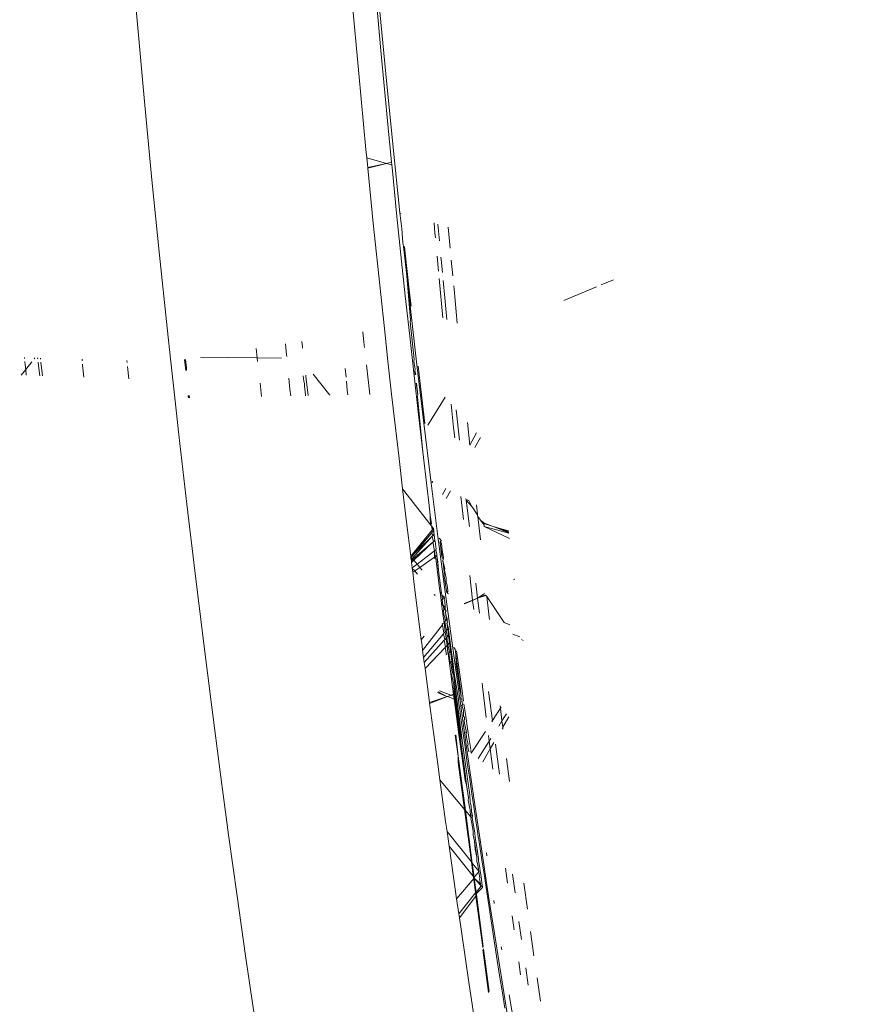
# Model space of a CAD drawing. Header units: millimetres. Extents: x 504675 to 860349, y -23215 to 63575.
# Tile 45 of 177: x 590910 to 590965, y 32908 to 32971. Entities that reach past the tile are written whole.
import ezdxf
from ezdxf import colors
from ezdxf.entities.mleader import LeaderData, LeaderLine
from ezdxf.math import Vec2, Vec3

# ---------------------------------------------------------------- set-up
doc = ezdxf.new("R2010")
doc.units = ezdxf.units.MM
doc.header["$LTSCALE"] = 10
doc.linetypes.add('LEVEL-F-OVERALL LAYOUT$0$HIDDEN', pattern=[0.375, 0.25, -0.125])
doc.layers.get('0').update_dxf_attribs({"linetype": 'CONTINUOUS'})
for name, color, linetype, lineweight in [('ARCH', 8, 'CONTINUOUS', 0), ('furniture', 8, 'CONTINUOUS', 5), ('level-C-ELEVATION-$0$I-ANNO-TEXT', 8, 'CONTINUOUS', 18)]:
    doc.layers.add(name, color=color, linetype=linetype, lineweight=lineweight)
doc.layers.add('LEVEL-F-OVERALL LAYOUT$0$DASH1L', color=8, linetype='LEVEL-F-OVERALL LAYOUT$0$HIDDEN')
doc.styles.add('level-C-ELEVATION-$0$KGD - Note', font='romans.shx', dxfattribs={"width": 0.7, "height": 2})

# ---------------------------------------------------------------- blocks, each defined once
blk = doc.blocks.new('ARCH')
at = {"layer": 'LEVEL-F-OVERALL LAYOUT$0$DASH1L'}
h = blk.add_hatch(dxfattribs=at)
h.set_pattern_fill('ANGLE', color=8, scale=10, angle=352.06644)
h.set_pattern_definition([(352.0664444, (-404119.055, 373340.98), (9.6410197, 69.1814516), [50.8, -19.05]), (82.0664444, (-404119.055, 373340.98), (-69.1814516, 9.6410197), [50.8, -19.05])])
edge = h.paths.add_edge_path(flags=16)
edge.add_line((572074.712, 35847.062), (602196.904, 29528.217))
edge.add_line((602196.904, 29528.217), (599472.63, 39352.005))
edge.add_arc((597545.364, 38817.547), 2000, 15.499436, 89.998351)
edge.add_line((597545.422, 40817.547), (573256.113, 40817.547))
edge.add_arc((576210.344, 22394.182), 18658.72, 99.1099624, 106.6903327)
edge.add_line((570851.58, 40266.829), (572074.712, 35847.062))
h.paths.add_polyline_path([(583373.777, 40815.973), (583374.097, 40875.042), (586424.097, 40859.112), (586423.937, 40815.973)], flags=16)
h.paths.add_polyline_path([(600840.891, 34605.132), (600792.778, 34591.523), (599497.965, 39260.646), (599546.078, 39274.255)])
h.paths.add_polyline_path([(587210.4, 32671.778), (587194.965, 32598.383), (582692.955, 33542.787), (582708.389, 33616.182)])
edge = h.paths.add_edge_path()
edge.add_line((572071.73, 35387.893), (601863.317, 29138.4))
edge.add_arc((601986.5, 29725.619), 600, 258.152638, 375.499436)
edge.add_line((602564.68, 29885.956), (599906.265, 39472.258))
edge.add_arc((597545.364, 38817.547), 2450, 15.499436, 89.998351)
edge.add_line((597545.435, 41267.547), (573220.478, 41267.547))
edge.add_arc((576210.344, 22394.182), 19108.72, 99.0018321, 106.2358191)
edge.add_arc((571035.465, 40164.758), 600, 106.235819, 195.468967)
edge.add_line((570457.2, 40004.728), (571616.648, 35815.082))
edge.add_arc((572194.913, 35975.111), 600, 195.468967, 258.152638)
h.paths.add_polyline_path([(587210.4, 32671.778), (587195.409, 32600.494), (587195.432, 32600.49)])
at = {"layer": 'furniture'}
for p, q in [((590917.16, 32976.295), (590917.618, 32970.89)), ((590932.81, 32973.965), (590933.256, 32968.958)), ((590931.384, 32972.508), (590931.836, 32967.482)), ((590933.135, 32972.108), (590933.575, 32967.458)), ((590917.618, 32970.89), (590918.087, 32965.681)), ((590933.256, 32968.958), (590933.725, 32963.982)), ((590931.836, 32967.482), (590932.298, 32962.604)), ((590933.575, 32967.458), (590934.025, 32962.934)), ((590918.087, 32965.681), (590918.564, 32960.649)), ((590933.725, 32963.982), (590933.94, 32961.79)), ((590934.025, 32962.934), (590934.483, 32958.534)), ((590932.298, 32962.604), (590932.352, 32962.063)), ((590932.352, 32962.063), (590933.624, 32961.71)), ((590932.352, 32962.063), (590932.415, 32961.437)), ((590933.624, 32961.71), (590932.415, 32961.437)), ((590932.418, 32961.405), (590933.624, 32961.71)), ((590933.94, 32961.79), (590933.624, 32961.71)), ((590933.624, 32961.71), (590933.957, 32961.618)), ((590933.94, 32961.79), (590933.957, 32961.618)), ((590933.957, 32961.618), (590933.995, 32961.236)), ((590932.415, 32961.437), (590932.418, 32961.405)), ((590932.418, 32961.405), (590932.769, 32957.881)), ((590933.995, 32961.236), (590934.269, 32958.521)), ((590918.564, 32960.649), (590919.046, 32955.81)), ((590934.269, 32958.521), (590934.547, 32955.837)), ((590934.483, 32958.534), (590934.595, 32957.502)), ((590934.546, 32958.516), (590934.549, 32958.488)), ((590932.769, 32957.881), (590933.247, 32953.301)), ((590936.729, 32957.221), (590936.674, 32957.887)), ((590937.018, 32956.746), (590936.92, 32957.814)), ((590934.672, 32956.622), (590934.595, 32957.502)), ((590936.756, 32956.93), (590936.729, 32957.221)), ((590937.712, 32956.256), (590937.586, 32957.617)), ((590934.672, 32956.622), (590934.715, 32956.382)), ((590919.046, 32955.81), (590919.532, 32951.157)), ((590934.547, 32955.837), (590934.828, 32953.198)), ((590934.715, 32956.382), (590934.923, 32954.492)), ((590934.778, 32956.363), (590934.823, 32955.948)), ((590934.823, 32955.948), (590935.083, 32953.601)), ((590936.958, 32954.784), (590936.866, 32955.762)), ((590937.13, 32955.533), (590937.116, 32955.69)), ((590937.21, 32954.705), (590937.13, 32955.533)), ((590937.874, 32954.496), (590937.782, 32955.498)), ((590934.923, 32954.492), (590935.138, 32952.567)), ((590935.161, 32951.654), (590934.923, 32954.492)), ((590937.238, 32951.794), (590937.001, 32954.324)), ((590937.366, 32953.084), (590937.259, 32954.19)), ((590947.407, 32953.912), (590948.181, 32954.232)), ((590933.247, 32953.301), (590933.483, 32951.105)), ((590935.083, 32953.601), (590935.203, 32952.543)), ((590937.954, 32953.63), (590937.934, 32953.84)), ((590938.165, 32951.453), (590937.954, 32953.63)), ((590944.994, 32952.913), (590947.091, 32953.781)), ((590934.828, 32953.198), (590935.11, 32950.608)), ((590937.502, 32951.697), (590937.366, 32953.084)), ((590935.138, 32952.567), (590935.573, 32948.774)), ((590935.142, 32951.537), (590935.161, 32951.654)), ((590935.405, 32949.118), (590935.142, 32951.537)), ((590919.532, 32951.157), (590919.768, 32948.974)), ((590932.102, 32950.89), (590932.175, 32950.23)), ((590933.483, 32951.105), (590933.713, 32949.017)), ((590927.136, 32950.119), (590927.204, 32949.413)), ((590928.186, 32950.282), (590928.223, 32949.951)), ((590932.175, 32950.23), (590932.215, 32949.885)), ((590935.11, 32950.608), (590935.393, 32948.072)), ((590925.26, 32949.827), (590925.326, 32949.219)), ((590928.223, 32949.951), (590928.236, 32949.839)), ((590910.391, 32949.184), (590910.385, 32949.241)), ((590910.43, 32948.77), (590910.408, 32949)), ((590910.46, 32948.476), (590910.859, 32948.978)), ((590911.004, 32949.16), (590911.053, 32949.222)), ((590911.235, 32949.152), (590911.228, 32949.217)), ((590911.264, 32948.901), (590911.258, 32948.958)), ((590911.258, 32948.958), (590911.267, 32948.929)), ((590911.267, 32948.929), (590911.264, 32948.901)), ((590911.264, 32948.901), (590911.358, 32948.081)), ((590911.42, 32949.145), (590911.413, 32949.212)), ((590911.542, 32948.075), (590911.442, 32948.95)), ((590914.087, 32949.043), (590914.079, 32949.136)), ((590916.97, 32948.934), (590916.956, 32949.054)), ((590919.768, 32948.974), (590920.024, 32946.65)), ((590920.732, 32948.409), (590920.664, 32949.113)), ((590920.724, 32949.123), (590920.774, 32948.607)), ((590921.671, 32949.27), (590925.326, 32949.219)), ((590925.326, 32949.219), (590926.879, 32949.197)), ((590925.326, 32949.219), (590925.349, 32949)), ((590927.204, 32949.413), (590927.213, 32949.318)), ((590933.713, 32949.017), (590933.951, 32946.89)), ((590935.384, 32949.019), (590935.405, 32949.118)), ((590935.468, 32948.47), (590935.384, 32949.019)), ((590910.179, 32948.122), (590910.46, 32948.476)), ((590910.46, 32948.476), (590910.43, 32948.77)), ((590910.496, 32948.111), (590910.46, 32948.476)), ((590914.112, 32948.762), (590914.107, 32948.82)), ((590914.186, 32947.983), (590914.112, 32948.762)), ((590917.091, 32947.882), (590916.999, 32948.679)), ((590920.774, 32948.607), (590920.793, 32948.412)), ((590931.021, 32947.979), (590930.967, 32948.542)), ((590932.342, 32948.78), (590932.561, 32946.866)), ((590935.443, 32948.408), (590935.468, 32948.47)), ((590935.47, 32948.133), (590935.443, 32948.408)), ((590935.5, 32948.152), (590935.443, 32948.408)), ((590935.573, 32948.774), (590936.018, 32945.035)), ((590935.647, 32948.69), (590935.863, 32946.861)), ((590925.504, 32947.598), (590925.599, 32946.746)), ((590927.354, 32947.918), (590927.426, 32947.217)), ((590928.323, 32947.721), (590928.282, 32948.078)), ((590928.323, 32947.721), (590928.351, 32947.585)), ((590928.351, 32947.585), (590928.356, 32947.432)), ((590928.435, 32948.104), (590928.445, 32948.018)), ((590928.445, 32948.018), (590928.587, 32946.798)), ((590928.917, 32948.188), (590929.981, 32946.822)), ((590931.102, 32947.144), (590931.045, 32947.734)), ((590935.393, 32948.072), (590935.676, 32945.596)), ((590935.629, 32946.853), (590935.524, 32947.591)), ((590935.629, 32946.853), (590935.555, 32947.59)), ((590927.426, 32947.217), (590927.472, 32946.778)), ((590928.356, 32947.432), (590928.387, 32947.164)), ((590928.387, 32947.164), (590928.393, 32947.113)), ((590928.393, 32947.113), (590928.429, 32946.795)), ((590931.132, 32946.842), (590931.102, 32947.144)), ((590920.024, 32946.65), (590920.288, 32944.286)), ((590920.903, 32946.665), (590920.89, 32946.8)), ((590920.951, 32946.81), (590920.966, 32946.666)), ((590933.951, 32946.89), (590934.425, 32942.767)), ((590935.61, 32946.719), (590935.629, 32946.853)), ((590935.958, 32943.185), (590935.61, 32946.719)), ((590935.863, 32946.861), (590936.087, 32945.001)), ((590936.277, 32944.91), (590937.392, 32946.696)), ((590937.929, 32944.759), (590937.777, 32946.256)), ((590938.303, 32943.938), (590938.101, 32945.886)), ((590935.676, 32945.596), (590935.958, 32943.185)), ((590938.967, 32943.62), (590938.816, 32945.068)), ((590936.018, 32945.035), (590936.469, 32941.358)), ((590938, 32944.083), (590937.929, 32944.759)), ((590920.288, 32944.286), (590920.801, 32939.828)), ((590938.967, 32943.62), (590939.394, 32944.408)), ((590939.289, 32943.465), (590939.654, 32944.111)), ((590935.958, 32943.185), (590936.237, 32940.84)), ((590934.425, 32942.767), (590934.657, 32940.816)), ((590936.469, 32941.358), (590936.926, 32937.748)), ((590936.542, 32941.319), (590936.549, 32941.261)), ((590936.579, 32941.299), (590936.549, 32941.261)), ((590936.549, 32941.261), (590936.59, 32941.213)), ((590934.657, 32940.816), (590934.91, 32938.687)), ((590934.657, 32940.816), (590936.469, 32938.489)), ((590936.348, 32939.929), (590936.237, 32940.84)), ((590937.214, 32940.463), (590937.426, 32940.847)), ((590937.44, 32940.191), (590937.722, 32940.69)), ((590938.513, 32939.223), (590938.396, 32940.33)), ((590938.685, 32940.176), (590938.734, 32940.15)), ((590938.74, 32940.099), (590938.734, 32940.15)), ((590938.938, 32938.391), (590938.74, 32940.099)), ((590938.74, 32940.099), (590939.105, 32939.683)), ((590938.796, 32940.117), (590938.909, 32940.057)), ((590939.105, 32939.683), (590938.909, 32940.057)), ((590920.801, 32939.828), (590921.329, 32935.391)), ((590936.431, 32939.133), (590936.348, 32939.929)), ((590939.255, 32939.473), (590939.105, 32939.683)), ((590939.423, 32939.19), (590939.255, 32939.473)), ((590939.463, 32939.181), (590939.394, 32939.798)), ((590936.425, 32938.867), (590936.431, 32939.133)), ((590936.469, 32938.489), (590936.425, 32938.867)), ((590936.431, 32939.133), (590936.514, 32938.566)), ((590938.556, 32938.85), (590938.513, 32939.223)), ((590939.463, 32939.181), (590939.423, 32939.19)), ((590939.455, 32939.083), (590939.471, 32939.115)), ((590939.455, 32939.083), (590939.478, 32939.05)), ((590939.471, 32939.115), (590939.463, 32939.181)), ((590939.478, 32939.05), (590939.471, 32939.115)), ((590939.648, 32937.537), (590939.478, 32939.05)), ((590939.478, 32939.05), (590939.65, 32938.805)), ((590939.65, 32938.805), (590939.879, 32938.48)), ((590939.859, 32938.625), (590939.65, 32938.805)), ((590934.91, 32938.687), (590935.18, 32936.494)), ((590935.18, 32936.494), (590936.511, 32938.128)), ((590936.514, 32938.566), (590936.469, 32938.489)), ((590936.469, 32938.489), (590936.534, 32938.406)), ((590936.511, 32938.128), (590936.543, 32938.168)), ((590936.558, 32938.031), (590936.511, 32938.128)), ((590936.534, 32938.406), (590936.632, 32938.28)), ((590936.543, 32938.168), (590936.534, 32938.406)), ((590936.543, 32938.168), (590936.632, 32938.28)), ((590936.578, 32938.049), (590936.65, 32938.136)), ((590936.632, 32938.28), (590936.65, 32938.136)), ((590936.65, 32938.136), (590936.666, 32938.016)), ((590940.339, 32938.447), (590939.859, 32938.625)), ((590939.862, 32938.588), (590939.859, 32938.625)), ((590939.879, 32938.48), (590939.862, 32938.588)), ((590940.339, 32938.447), (590939.862, 32938.588)), ((590939.895, 32938.393), (590939.879, 32938.48)), ((590941.518, 32937.634), (590939.895, 32938.393)), ((590941.477, 32937.961), (590939.895, 32938.393)), ((590940.535, 32938.374), (590940.339, 32938.447)), ((590941.469, 32938.027), (590940.535, 32938.374)), ((590941.462, 32938.081), (590940.535, 32938.374)), ((590940.535, 32938.374), (590941.473, 32937.995)), ((590941.457, 32938.118), (590940.535, 32938.374)), ((590935.184, 32936.458), (590936.526, 32937.994)), ((590936.552, 32937.767), (590935.275, 32936.348)), ((590936.526, 32937.994), (590935.361, 32936.59)), ((590935.361, 32936.59), (590936.552, 32937.767)), ((590936.526, 32937.994), (590936.558, 32938.031)), ((590936.585, 32937.803), (590936.526, 32937.994)), ((590936.585, 32937.803), (590936.552, 32937.767)), ((590936.629, 32937.418), (590936.552, 32937.767)), ((590936.558, 32938.031), (590936.578, 32938.049)), ((590936.675, 32937.903), (590936.585, 32937.803)), ((590936.722, 32937.506), (590936.629, 32937.418)), ((590936.666, 32938.016), (590936.675, 32937.903)), ((590936.675, 32937.903), (590936.685, 32937.86)), ((590936.685, 32937.86), (590936.709, 32937.673)), ((590936.709, 32937.673), (590936.722, 32937.506)), ((590936.722, 32937.506), (590936.736, 32937.457)), ((590936.926, 32937.748), (590937.388, 32934.208)), ((590937.01, 32937.645), (590937.056, 32937.589)), ((590937.056, 32937.589), (590937.036, 32937.614)), ((590937.133, 32937.494), (590937.056, 32937.589)), ((590937.06, 32937.424), (590937.133, 32937.494)), ((590937.133, 32937.494), (590937.118, 32937.401)), ((590935.321, 32936.292), (590936.596, 32937.387)), ((590936.596, 32937.387), (590935.374, 32936.228)), ((590936.698, 32936.828), (590935.58, 32935.98)), ((590936.629, 32937.418), (590936.596, 32937.387)), ((590936.698, 32936.828), (590936.596, 32937.387)), ((590936.727, 32936.848), (590936.698, 32936.828)), ((590936.706, 32936.44), (590936.698, 32936.828)), ((590936.698, 32936.828), (590936.74, 32936.464)), ((590936.796, 32936.902), (590936.727, 32936.848)), ((590936.801, 32936.945), (590936.736, 32937.457)), ((590936.801, 32936.945), (590936.796, 32936.902)), ((590936.796, 32936.902), (590936.819, 32936.802)), ((590937.099, 32936.96), (590937.06, 32937.424)), ((590937.182, 32936.48), (590937.099, 32936.96)), ((590937.099, 32936.96), (590937.277, 32936.398)), ((590937.118, 32937.401), (590937.159, 32937.295)), ((590937.159, 32937.295), (590937.185, 32936.874)), ((590937.185, 32936.874), (590937.277, 32936.398)), ((590935.18, 32936.494), (590935.184, 32936.458)), ((590935.184, 32936.458), (590935.193, 32936.389)), ((590935.189, 32936.418), (590935.361, 32936.59)), ((590935.193, 32936.389), (590935.361, 32936.59)), ((590935.193, 32936.389), (590935.207, 32936.273)), ((590935.193, 32936.389), (590935.275, 32936.348)), ((590935.275, 32936.348), (590935.207, 32936.273)), ((590935.207, 32936.273), (590935.216, 32936.201)), ((590935.216, 32936.201), (590935.321, 32936.292)), ((590935.216, 32936.201), (590935.229, 32936.09)), ((590935.374, 32936.228), (590935.229, 32936.09)), ((590935.275, 32936.348), (590935.321, 32936.292)), ((590935.321, 32936.292), (590935.374, 32936.228)), ((590935.374, 32936.228), (590935.58, 32935.98)), ((590936.706, 32936.44), (590935.752, 32935.773)), ((590936.74, 32936.464), (590936.706, 32936.44)), ((590936.754, 32936.341), (590936.706, 32936.44)), ((590936.721, 32936.312), (590936.706, 32936.44)), ((590936.841, 32936.534), (590936.74, 32936.464)), ((590936.74, 32936.464), (590936.786, 32936.369)), ((590936.786, 32936.369), (590937.053, 32934.252)), ((590936.819, 32936.802), (590936.841, 32936.633)), ((590936.841, 32936.633), (590936.841, 32936.534)), ((590936.841, 32936.534), (590936.908, 32936.106)), ((590936.841, 32936.534), (590936.96, 32935.568)), ((590937.262, 32936.271), (590937.182, 32936.48)), ((590937.262, 32936.271), (590937.233, 32936.22)), ((590937.312, 32935.478), (590937.233, 32936.22)), ((590937.233, 32936.22), (590937.374, 32935.67)), ((590937.277, 32936.398), (590937.262, 32936.271)), ((590935.229, 32936.09), (590935.272, 32935.746)), ((590935.272, 32935.746), (590935.58, 32935.98)), ((590935.272, 32935.746), (590935.277, 32935.7)), ((590935.277, 32935.7), (590935.432, 32935.549)), ((590935.277, 32935.7), (590935.307, 32935.461)), ((590935.752, 32935.773), (590935.432, 32935.549)), ((590935.58, 32935.98), (590935.752, 32935.773)), ((590935.752, 32935.773), (590935.9, 32935.594)), ((590936.908, 32936.106), (590936.96, 32935.568)), ((590937.144, 32934.093), (590936.96, 32935.568)), ((590937.374, 32935.67), (590937.351, 32935.589)), ((590937.351, 32935.589), (590937.452, 32935.089)), ((590921.329, 32935.391), (590921.864, 32931.045)), ((590935.432, 32935.549), (590935.307, 32935.461)), ((590935.307, 32935.461), (590935.402, 32934.681)), ((590935.432, 32935.549), (590935.606, 32935.337)), ((590937.326, 32935.223), (590937.312, 32935.478)), ((590937.453, 32934.403), (590937.326, 32935.223)), ((590937.452, 32935.089), (590937.45, 32934.825)), ((590939.147, 32933.669), (590938.967, 32935.246)), ((590941.85, 32935.014), (590941.777, 32934.979)), ((590935.402, 32934.681), (590935.852, 32931.131)), ((590937.45, 32934.825), (590937.515, 32934.63)), ((590937.487, 32934.146), (590937.453, 32934.403)), ((590937.453, 32934.403), (590937.512, 32934.13)), ((590937.515, 32934.63), (590937.565, 32934.27)), ((590939.469, 32933.799), (590939.357, 32934.768)), ((590936.684, 32934.023), (590936.734, 32933.961)), ((590937.053, 32934.252), (590937.061, 32934.193)), ((590937.061, 32934.193), (590937.144, 32934.093)), ((590937.061, 32934.193), (590937.132, 32933.64)), ((590937.191, 32933.717), (590937.132, 32933.64)), ((590937.144, 32934.093), (590937.17, 32934.061)), ((590937.17, 32934.061), (590937.18, 32933.981)), ((590937.18, 32933.981), (590937.319, 32933.881)), ((590937.212, 32933.743), (590937.18, 32933.981)), ((590937.212, 32933.743), (590937.191, 32933.717)), ((590937.191, 32933.717), (590937.238, 32933.346)), ((590937.319, 32933.881), (590937.212, 32933.743)), ((590937.319, 32933.881), (590937.333, 32933.786)), ((590937.333, 32933.786), (590937.33, 32933.716)), ((590937.33, 32933.716), (590937.357, 32933.611)), ((590937.388, 32934.208), (590937.853, 32930.744)), ((590937.565, 32934.27), (590937.543, 32934.111)), ((590937.543, 32934.111), (590937.592, 32934.08)), ((590939.147, 32933.669), (590938.599, 32933.447)), ((590939.469, 32933.799), (590939.147, 32933.669)), ((590939.15, 32933.64), (590939.147, 32933.669)), ((590939.15, 32933.64), (590939.469, 32933.799)), ((590939.909, 32934.091), (590939.469, 32933.799)), ((590939.979, 32934.005), (590939.469, 32933.799)), ((590939.469, 32933.799), (590940.003, 32933.976)), ((590939.581, 32932.831), (590939.469, 32933.799)), ((590940.056, 32933.911), (590940.003, 32933.976)), ((590940.206, 32932.575), (590940.056, 32933.911)), ((590941.184, 32932.238), (590940.056, 32933.911)), ((590937.132, 32933.64), (590937.157, 32933.446)), ((590937.157, 32933.446), (590937.238, 32933.346)), ((590937.157, 32933.446), (590937.221, 32932.948)), ((590937.238, 32933.346), (590937.269, 32933.309)), ((590937.269, 32933.309), (590937.385, 32933.167)), ((590937.302, 32933.056), (590937.269, 32933.309)), ((590937.302, 32933.056), (590937.279, 32933.025)), ((590937.385, 32933.167), (590937.302, 32933.056)), ((590937.357, 32933.611), (590937.356, 32933.475)), ((590937.356, 32933.475), (590937.393, 32933.346)), ((590937.379, 32933.258), (590937.393, 32933.346)), ((590937.385, 32933.167), (590937.379, 32933.258)), ((590937.386, 32933.141), (590937.385, 32933.167)), ((590937.396, 32933.057), (590937.386, 32933.141)), ((590937.442, 32932.979), (590937.396, 32933.057)), ((590939.15, 32933.64), (590938.599, 32933.447)), ((590938.622, 32933.433), (590939.15, 32933.64)), ((590939.216, 32933.06), (590939.15, 32933.64)), ((590937.279, 32933.025), (590937.221, 32932.948)), ((590937.221, 32932.948), (590937.314, 32932.221)), ((590937.31, 32932.775), (590937.279, 32933.025)), ((590937.397, 32932.335), (590937.31, 32932.775)), ((590937.472, 32932.433), (590937.397, 32932.335)), ((590937.442, 32932.979), (590937.412, 32932.921)), ((590937.435, 32932.732), (590937.412, 32932.921)), ((590937.435, 32932.732), (590937.507, 32932.479)), ((590937.435, 32932.732), (590937.472, 32932.433)), ((590937.507, 32932.479), (590937.472, 32932.433)), ((590937.522, 32932.366), (590937.472, 32932.433)), ((590937.522, 32932.366), (590937.507, 32932.479)), ((590940.224, 32932.426), (590940.206, 32932.575)), ((590937.209, 32932.09), (590935.942, 32930.432)), ((590937.314, 32932.221), (590937.203, 32932.147)), ((590937.203, 32932.147), (590937.209, 32932.09)), ((590937.31, 32931.543), (590937.209, 32932.09)), ((590937.371, 32932.301), (590937.314, 32932.221)), ((590937.314, 32932.221), (590937.39, 32931.637)), ((590937.371, 32932.301), (590937.397, 32932.335)), ((590937.422, 32931.902), (590937.371, 32932.301)), ((590937.475, 32931.738), (590937.422, 32931.902)), ((590937.548, 32931.823), (590937.475, 32931.738)), ((590937.541, 32932.217), (590937.502, 32932.184)), ((590937.548, 32931.823), (590937.502, 32932.184)), ((590937.502, 32932.184), (590937.579, 32931.928)), ((590937.522, 32932.366), (590937.541, 32932.217)), ((590937.601, 32931.403), (590937.548, 32931.823)), ((590937.773, 32930.474), (590937.579, 32931.928)), ((590941.547, 32932.082), (590941.184, 32932.238)), ((590936.029, 32931.366), (590935.852, 32931.131)), ((590937.277, 32931.504), (590935.999, 32929.998)), ((590937.31, 32931.543), (590937.277, 32931.504)), ((590937.358, 32931.131), (590937.277, 32931.504)), ((590937.39, 32931.637), (590937.31, 32931.543)), ((590937.443, 32931.227), (590937.358, 32931.131)), ((590937.447, 32931.705), (590937.39, 32931.637)), ((590937.39, 32931.637), (590937.443, 32931.227)), ((590937.5, 32931.291), (590937.443, 32931.227)), ((590937.443, 32931.227), (590937.505, 32930.756)), ((590937.475, 32931.738), (590937.447, 32931.705)), ((590937.53, 32931.324), (590937.447, 32931.705)), ((590937.5, 32931.291), (590937.53, 32931.324)), ((590937.543, 32930.957), (590937.5, 32931.291)), ((590937.601, 32931.403), (590937.53, 32931.324)), ((590937.662, 32930.921), (590937.601, 32931.403)), ((590942.17, 32931.319), (590941.722, 32931.486)), ((590921.864, 32931.045), (590922.403, 32926.796)), ((590935.852, 32931.131), (590935.9, 32930.752)), ((590935.9, 32930.752), (590935.942, 32930.432)), ((590937.324, 32931.094), (590936.043, 32929.66)), ((590937.379, 32930.625), (590936.093, 32929.278)), ((590937.358, 32931.131), (590937.324, 32931.094)), ((590937.412, 32930.66), (590937.324, 32931.094)), ((590937.412, 32930.66), (590937.379, 32930.625)), ((590937.467, 32930.184), (590937.379, 32930.625)), ((590937.505, 32930.756), (590937.412, 32930.66)), ((590937.561, 32930.816), (590937.505, 32930.756)), ((590937.505, 32930.756), (590937.567, 32930.282)), ((590937.592, 32930.848), (590937.543, 32930.957)), ((590937.592, 32930.848), (590937.561, 32930.816)), ((590937.663, 32930.307), (590937.561, 32930.816)), ((590937.662, 32930.921), (590937.592, 32930.848)), ((590937.732, 32930.373), (590937.662, 32930.921)), ((590937.853, 32930.744), (590938.319, 32927.357)), ((590937.945, 32930.627), (590938.02, 32930.532)), ((590938.064, 32930.204), (590938.02, 32930.532)), ((590942.325, 32931.129), (590942.28, 32931.135)), ((590942.364, 32931.071), (590942.388, 32931.078)), ((590935.942, 32930.432), (590935.999, 32929.998)), ((590935.999, 32929.998), (590936.043, 32929.66)), ((590937.434, 32930.151), (590937.467, 32930.184)), ((590937.567, 32930.282), (590937.575, 32930.221)), ((590937.631, 32930.276), (590937.575, 32930.221)), ((590937.575, 32930.221), (590937.654, 32929.621)), ((590937.663, 32930.307), (590937.631, 32930.276)), ((590937.71, 32929.669), (590937.631, 32930.276)), ((590937.732, 32930.373), (590937.663, 32930.307)), ((590937.811, 32929.757), (590937.732, 32930.373)), ((590937.773, 32930.474), (590937.873, 32929.735)), ((590938.175, 32929.386), (590938.064, 32930.204)), ((590938.101, 32929.582), (590938.064, 32930.204)), ((590938.301, 32929.042), (590938.108, 32930.421)), ((590936.043, 32929.66), (590936.093, 32929.278)), ((590936.093, 32929.278), (590936.377, 32927.098)), ((590937.71, 32929.669), (590937.654, 32929.621)), ((590937.654, 32929.621), (590937.811, 32928.436)), ((590937.71, 32929.669), (590937.75, 32929.649)), ((590937.811, 32929.757), (590937.743, 32929.698)), ((590937.743, 32929.698), (590937.75, 32929.649)), ((590937.835, 32929.02), (590937.75, 32929.649)), ((590937.9, 32929.07), (590937.811, 32929.757)), ((590937.873, 32929.735), (590937.953, 32929.151)), ((590938.134, 32929.251), (590938.101, 32929.582)), ((590938.101, 32929.582), (590938.175, 32929.386)), ((590938.207, 32928.814), (590938.134, 32929.251)), ((590938.175, 32929.386), (590938.207, 32928.814)), ((590938.175, 32929.386), (590938.375, 32927.927)), ((590937.821, 32928.818), (590937.835, 32929.02)), ((590937.938, 32928.265), (590937.821, 32928.818)), ((590937.9, 32929.07), (590937.835, 32929.02)), ((590937.999, 32928.306), (590937.9, 32929.07)), ((590937.953, 32929.151), (590938.017, 32928.696)), ((590938.017, 32928.696), (590938.068, 32928.345)), ((590938.307, 32928.089), (590938.207, 32928.814)), ((590938.301, 32929.042), (590938.45, 32927.993)), ((590937.811, 32928.436), (590937.919, 32927.635)), ((590937.999, 32928.306), (590937.938, 32928.265)), ((590937.938, 32928.265), (590938.352, 32925.216)), ((590937.974, 32927.656), (590937.938, 32928.265)), ((590937.999, 32928.306), (590938.239, 32926.494)), ((590938.068, 32928.345), (590938.108, 32928.072)), ((590938.233, 32927.262), (590938.108, 32928.072)), ((590938.307, 32928.089), (590938.305, 32928.026)), ((590938.305, 32928.026), (590938.418, 32927.5)), ((590938.375, 32927.927), (590938.305, 32928.026)), ((590938.45, 32927.993), (590938.567, 32927.181)), ((590939.778, 32928.133), (590939.754, 32928.339)), ((590940.027, 32926.146), (590939.778, 32928.133)), ((590936.377, 32927.098), (590937.528, 32927.481)), ((590937.528, 32927.481), (590936.386, 32927.032)), ((590937.503, 32927.492), (590936.884, 32927.74)), ((590936.931, 32927.775), (590937.503, 32927.492)), ((590937.021, 32927.842), (590937.749, 32927.568)), ((590937.503, 32927.492), (590937.558, 32927.493)), ((590937.558, 32927.493), (590937.528, 32927.481)), ((590937.749, 32927.568), (590937.558, 32927.493)), ((590937.558, 32927.493), (590937.963, 32927.31)), ((590937.919, 32927.635), (590937.749, 32927.568)), ((590937.749, 32927.568), (590937.937, 32927.497)), ((590937.974, 32927.656), (590937.919, 32927.635)), ((590937.919, 32927.635), (590937.937, 32927.497)), ((590937.937, 32927.497), (590937.999, 32927.474)), ((590937.937, 32927.497), (590937.963, 32927.31)), ((590937.974, 32927.656), (590937.999, 32927.474)), ((590938.024, 32927.282), (590937.999, 32927.474)), ((590938.319, 32927.357), (590938.787, 32924.052)), ((590938.418, 32927.5), (590938.375, 32927.927)), ((590938.418, 32927.5), (590938.402, 32927.41)), ((590938.419, 32927.286), (590938.402, 32927.41)), ((590938.402, 32927.41), (590938.465, 32927.282)), ((590940.416, 32925.937), (590940.169, 32927.815)), ((590922.403, 32926.796), (590922.945, 32922.647)), ((590936.377, 32927.098), (590936.386, 32927.032)), ((590936.386, 32927.032), (590936.403, 32926.904)), ((590936.403, 32926.904), (590936.908, 32923.141)), ((590937.963, 32927.31), (590938.024, 32927.282)), ((590937.963, 32927.31), (590938.046, 32926.691)), ((590938.263, 32925.492), (590938.024, 32927.282)), ((590938.233, 32927.262), (590938.272, 32927.004)), ((590938.272, 32927.004), (590938.32, 32926.673)), ((590938.483, 32927.147), (590938.429, 32927.217)), ((590938.496, 32926.944), (590938.461, 32926.917)), ((590938.49, 32926.778), (590938.461, 32926.917)), ((590938.469, 32927.251), (590938.465, 32927.282)), ((590938.496, 32926.944), (590938.483, 32927.147)), ((590938.49, 32926.778), (590938.535, 32926.666)), ((590938.547, 32926.689), (590938.49, 32926.778)), ((590938.592, 32927.008), (590938.71, 32926.201)), ((590940.416, 32925.937), (590940.929, 32926.734)), ((590940.929, 32926.734), (590940.912, 32926.875)), ((590940.929, 32926.734), (590940.971, 32926.8)), ((590941.031, 32925.913), (590940.929, 32926.734)), ((590938.046, 32926.691), (590938.269, 32925.049)), ((590938.239, 32926.494), (590938.507, 32924.491)), ((590938.32, 32926.673), (590938.381, 32926.245)), ((590938.381, 32926.245), (590938.642, 32924.396)), ((590938.535, 32926.666), (590938.555, 32926.527)), ((590938.555, 32926.527), (590938.547, 32926.689)), ((590938.571, 32926.411), (590938.555, 32926.527)), ((590938.571, 32926.198), (590938.571, 32926.411)), ((590938.622, 32926.151), (590938.571, 32926.198)), ((590938.622, 32926.151), (590938.624, 32926.04)), ((590938.71, 32926.201), (590938.823, 32925.432)), ((590941.031, 32925.913), (590941.316, 32926.364)), ((590941.081, 32925.511), (590941.465, 32926.175)), ((590938.263, 32925.492), (590938.645, 32922.681)), ((590938.624, 32926.04), (590938.601, 32925.929)), ((590938.601, 32925.929), (590938.646, 32925.668)), ((590938.646, 32925.668), (590938.731, 32925.286)), ((590940.386, 32925.891), (590940.416, 32925.937)), ((590940.426, 32925.863), (590940.386, 32925.891)), ((590940.822, 32925.582), (590941.031, 32925.913)), ((590941.081, 32925.511), (590941.031, 32925.913)), ((590941.035, 32925.431), (590941.081, 32925.511)), ((590941.096, 32925.388), (590941.081, 32925.511)), ((590938.224, 32923.653), (590938.029, 32925.006)), ((590938.224, 32923.653), (590938.065, 32925.029)), ((590938.269, 32925.049), (590938.481, 32923.517)), ((590938.352, 32925.216), (590938.507, 32924.491)), ((590938.714, 32925.186), (590938.731, 32925.286)), ((590938.724, 32925.067), (590938.714, 32925.186)), ((590938.724, 32925.067), (590938.756, 32925.198)), ((590938.776, 32924.753), (590938.724, 32925.067)), ((590938.756, 32925.198), (590938.731, 32925.286)), ((590938.823, 32925.432), (590938.928, 32924.73)), ((590939.06, 32923.851), (590939.97, 32925.245)), ((590940.218, 32924.626), (590940.173, 32924.985)), ((590938.859, 32921.908), (590938.507, 32924.491)), ((590938.642, 32924.396), (590938.809, 32923.225)), ((590938.865, 32924.419), (590938.776, 32924.753)), ((590938.829, 32924.335), (590938.831, 32924.369)), ((590938.878, 32924.037), (590938.829, 32924.335)), ((590938.831, 32924.369), (590938.865, 32924.419)), ((590938.928, 32924.73), (590939.025, 32924.083)), ((590939.514, 32923.511), (590940.218, 32924.626)), ((590940.218, 32924.626), (590940.323, 32924.793)), ((590940.28, 32924.13), (590940.218, 32924.626)), ((590940.28, 32924.13), (590940.519, 32924.542)), ((590940.868, 32922.501), (590940.616, 32924.418)), ((590938.231, 32923.258), (590938.224, 32923.653)), ((590938.683, 32920.171), (590938.224, 32923.653)), ((590938.787, 32924.052), (590939.253, 32920.833)), ((590938.886, 32923.978), (590938.878, 32924.037)), ((590938.933, 32923.943), (590938.886, 32923.978)), ((590939.03, 32924.049), (590939.06, 32923.851)), ((590939.798, 32923.298), (590940.28, 32924.13)), ((590940.445, 32922.817), (590940.28, 32924.13)), ((590936.908, 32923.141), (590937.047, 32922.131)), ((590938.629, 32920.236), (590938.231, 32923.258)), ((590938.481, 32923.517), (590938.679, 32922.099)), ((590938.809, 32923.225), (590938.96, 32922.179)), ((590941.513, 32922.021), (590941.329, 32923.506)), ((590922.945, 32922.647), (590923.488, 32918.6)), ((590938.765, 32921.811), (590938.645, 32922.681)), ((590937.047, 32922.131), (590937.415, 32919.466)), ((590937.047, 32922.131), (590938.629, 32920.236)), ((590938.679, 32922.099), (590938.765, 32921.811)), ((590938.879, 32920.988), (590938.765, 32921.811)), ((590938.961, 32921.162), (590938.859, 32921.908)), ((590938.96, 32922.179), (590939.097, 32921.245)), ((590938.986, 32920.695), (590938.961, 32921.162)), ((590939.097, 32921.245), (590939.221, 32920.408)), ((590938.862, 32920.8), (590938.879, 32920.988)), ((590938.986, 32920.215), (590938.862, 32920.8)), ((590939.057, 32920.473), (590938.986, 32920.695)), ((590939.067, 32920.126), (590939.057, 32920.473)), ((590939.221, 32920.408), (590939.334, 32919.655)), ((590939.253, 32920.833), (590939.717, 32917.702)), ((590938.629, 32920.236), (590938.683, 32920.171)), ((590939.073, 32916.861), (590938.629, 32920.236)), ((590938.683, 32920.171), (590939.007, 32919.782)), ((590939.128, 32916.792), (590938.683, 32920.171)), ((590939.007, 32919.782), (590938.986, 32920.215)), ((590939.007, 32919.782), (590939.054, 32919.726)), ((590939.146, 32919.828), (590939.067, 32920.126)), ((590939.128, 32919.698), (590939.067, 32920.126)), ((590939.128, 32919.698), (590939.146, 32919.828)), ((590937.415, 32919.466), (590937.506, 32918.824)), ((590939.054, 32919.726), (590939.03, 32919.625)), ((590939.087, 32919.49), (590939.03, 32919.625)), ((590939.054, 32919.726), (590939.128, 32919.698)), ((590939.182, 32918.818), (590939.087, 32919.49)), ((590939.128, 32919.698), (590939.199, 32919.202)), ((590939.3, 32918.723), (590939.199, 32919.202)), ((590939.334, 32919.655), (590939.437, 32918.973)), ((590923.488, 32918.6), (590924.032, 32914.659)), ((590937.506, 32918.824), (590939.073, 32916.861)), ((590937.641, 32917.869), (590937.506, 32918.824)), ((590939.181, 32918.579), (590939.182, 32918.818)), ((590939.268, 32918.205), (590939.181, 32918.579)), ((590939.311, 32918.425), (590939.3, 32918.723)), ((590939.437, 32918.973), (590939.533, 32918.348)), ((590937.641, 32917.869), (590937.922, 32915.883)), ((590937.641, 32917.869), (590939.192, 32915.958)), ((590939.268, 32918.205), (590939.314, 32917.666)), ((590939.268, 32918.205), (590939.412, 32917.177)), ((590939.429, 32917.805), (590939.311, 32918.425)), ((590939.538, 32918.316), (590939.568, 32918.126)), ((590939.568, 32918.126), (590939.788, 32916.717)), ((590939.314, 32917.666), (590939.412, 32917.177)), ((590939.533, 32917.068), (590939.429, 32917.805)), ((590939.717, 32917.702), (590940.178, 32914.665)), ((590940.032, 32917.447), (590940.062, 32917.249)), ((590939.073, 32916.861), (590939.128, 32916.792)), ((590939.192, 32915.958), (590939.073, 32916.861)), ((590939.128, 32916.792), (590939.539, 32916.278)), ((590939.247, 32915.89), (590939.128, 32916.792)), ((590939.427, 32916.893), (590939.412, 32917.177)), ((590939.47, 32916.764), (590939.427, 32916.893)), ((590939.47, 32916.764), (590939.539, 32916.278)), ((590939.529, 32916.929), (590939.533, 32917.068)), ((590939.614, 32916.492), (590939.529, 32916.929)), ((590939.788, 32916.717), (590939.864, 32916.221)), ((590939.545, 32916.235), (590939.247, 32915.89)), ((590939.539, 32916.278), (590939.545, 32916.235)), ((590939.603, 32915.815), (590939.545, 32916.235)), ((590939.624, 32916.28), (590939.614, 32916.492)), ((590939.675, 32916.056), (590939.624, 32916.28)), ((590939.719, 32915.74), (590939.675, 32916.056)), ((590939.864, 32916.221), (590940.471, 32912.219)), ((590941.389, 32915.508), (590941.254, 32916.456)), ((590941.872, 32914.873), (590941.713, 32916.084)), ((590937.922, 32915.883), (590938.122, 32914.502)), ((590939.255, 32915.831), (590938.122, 32914.502)), ((590939.199, 32915.903), (590939.192, 32915.958)), ((590939.199, 32915.903), (590939.247, 32915.89)), ((590939.335, 32914.871), (590939.199, 32915.903)), ((590939.247, 32915.89), (590939.255, 32915.831)), ((590939.375, 32914.921), (590939.255, 32915.831)), ((590939.255, 32915.831), (590939.662, 32915.38)), ((590939.255, 32915.831), (590939.65, 32915.467)), ((590939.593, 32915.784), (590939.603, 32915.815)), ((590939.593, 32915.784), (590939.65, 32915.467)), ((590939.662, 32915.38), (590939.65, 32915.467)), ((590939.672, 32915.295), (590939.662, 32915.38)), ((590939.662, 32915.38), (590939.782, 32915.261)), ((590939.748, 32915.523), (590939.719, 32915.74)), ((590939.767, 32915.383), (590939.748, 32915.523)), ((590939.782, 32915.261), (590939.767, 32915.383)), ((590942.663, 32913.835), (590942.428, 32915.504)), ((590939.335, 32914.871), (590938.264, 32913.523)), ((590939.375, 32914.921), (590939.335, 32914.871)), ((590939.348, 32914.776), (590939.335, 32914.871)), ((590939.393, 32914.782), (590939.354, 32914.725)), ((590939.361, 32914.674), (590939.354, 32914.725)), ((590939.672, 32915.295), (590939.375, 32914.921)), ((590939.387, 32914.831), (590939.375, 32914.921)), ((590939.784, 32915.229), (590939.387, 32914.831)), ((590939.387, 32914.831), (590939.393, 32914.782)), ((590939.835, 32911.431), (590939.393, 32914.782)), ((590939.782, 32915.261), (590939.784, 32915.229)), ((590924.032, 32914.659), (590924.575, 32910.826)), ((590938.122, 32914.502), (590938.264, 32913.523)), ((590939.361, 32914.674), (590938.299, 32913.28)), ((590939.794, 32911.381), (590939.361, 32914.674)), ((590940.178, 32914.665), (590940.633, 32911.725)), ((590940.509, 32914.387), (590940.541, 32914.186)), ((590938.264, 32913.523), (590938.299, 32913.28)), ((590938.299, 32913.28), (590938.429, 32912.39)), ((590941.818, 32912.501), (590941.69, 32913.395)), ((590942.29, 32911.878), (590942.119, 32913.034)), ((590938.429, 32912.39), (590938.932, 32908.995)), ((590940.471, 32912.219), (590940.689, 32910.812)), ((590943.087, 32910.826), (590942.864, 32912.408)), ((590940.633, 32911.725), (590941.082, 32908.885)), ((590940.176, 32908.48), (590939.814, 32911.229)), ((590940.216, 32908.54), (590939.854, 32911.288)), ((590940.989, 32911.416), (590941.022, 32911.216)), ((590924.575, 32910.826), (590925.117, 32907.092)), ((590940.689, 32910.812), (590940.884, 32909.564)), ((590942.23, 32909.61), (590942.111, 32910.444)), ((590942.72, 32908.961), (590942.559, 32910.055)), ((590940.884, 32909.564), (590941.061, 32908.452)), ((590943.495, 32907.934), (590943.285, 32909.426)), ((590938.932, 32908.995), (590939.432, 32905.703)), ((590941.218, 32907.473), (590941.061, 32908.452)), ((590941.082, 32908.885), (590941.522, 32906.149)), ((590941.504, 32908.325), (590941.921, 32905.784))]:
    blk.add_line(p, q, dxfattribs=at)
blk = doc.blocks.new('level-C-ELEVATION-$0$_Open90')
at = {"color": 0, "linetype": 'ByBlock', "lineweight": -2}
for p, q in [((-0.5, 0.5), (0, 0)), ((0, 0), (-1, 0)), ((0, 0), (-0.5, -0.5))]:
    blk.add_line(p, q, dxfattribs=at)

msp = doc.modelspace()

# ---------------------------------------------------------------- block references
at = {"layer": 'ARCH'}
msp.add_blockref('ARCH', (0, 0), dxfattribs=at)

# ---------------------------------------------------------------- leaders
at = {"layer": 'level-C-ELEVATION-$0$I-ANNO-TEXT', "ltscale": 0.25}
ml = msp.add_multileader_mtext('Standard', dxfattribs=at)
ml.set_content('{\\fIBM Plex Mono Medium|b0|i0|c0|p49;SIGNAGE}', color=142, style='level-C-ELEVATION-$0$KGD - Note')
ml.set_leader_properties(color=1)
ml.set_arrow_properties(name='level-C-ELEVATION-$0$_Open90')
ml.build(insert=Vec2(0, 0))
ml.multileader.update_dxf_attribs({"text_right_attachment_type": 3, "dogleg_length": 3, "arrow_head_size": 100, "scale": 50})
ctx = ml.context
ctx.base_point, ctx.scale, ctx.char_height, ctx.arrow_head_size, ctx.landing_gap_size, ctx.plane_origin, ctx.plane_x_axis, ctx.plane_y_axis = Vec3(635485.687, 31928.669), 50, 100, 100, 50, Vec3(635310.34, 32749.039), Vec3(0.965084, 0.261939), Vec3(-0.261939, 0.965084)
ctx.right_attachment, ctx.text_align_type = 3, 2
notes = []
notes.append((ctx, [(1, (1, 1, 0), (636135.51, 32105.041), (-0.965084, -0.261939), 150, [(0, [(636640.118, 33032.464)], 0, [])])]))
ctx.mtext.insert, ctx.mtext.text_direction, ctx.mtext.rotation, ctx.mtext.width, ctx.mtext.alignment, ctx.mtext.flow_direction = Vec3(635932.016, 32091.257), Vec3(0.965084, 0.261939), 0.265031, 1652.66293, 3, 5
for ctx, leaders in notes:
    for number, flags, end, landing, length, lines in leaders:
        leader = LeaderData()
        leader.index, (leader.has_last_leader_line, leader.has_dogleg_vector, leader.attachment_direction) = number, flags
        leader.last_leader_point, leader.dogleg_vector, leader.dogleg_length = Vec3(end), Vec3(landing), length
        for number, points, colour, breaks in lines:
            line = LeaderLine()
            line.index, line.vertices, line.color, line.breaks = number, Vec3.list(points), colors.encode_raw_color(colour), breaks
            leader.lines.append(line)
        ctx.leaders.append(leader)

doc.saveas('drawing.dxf')
